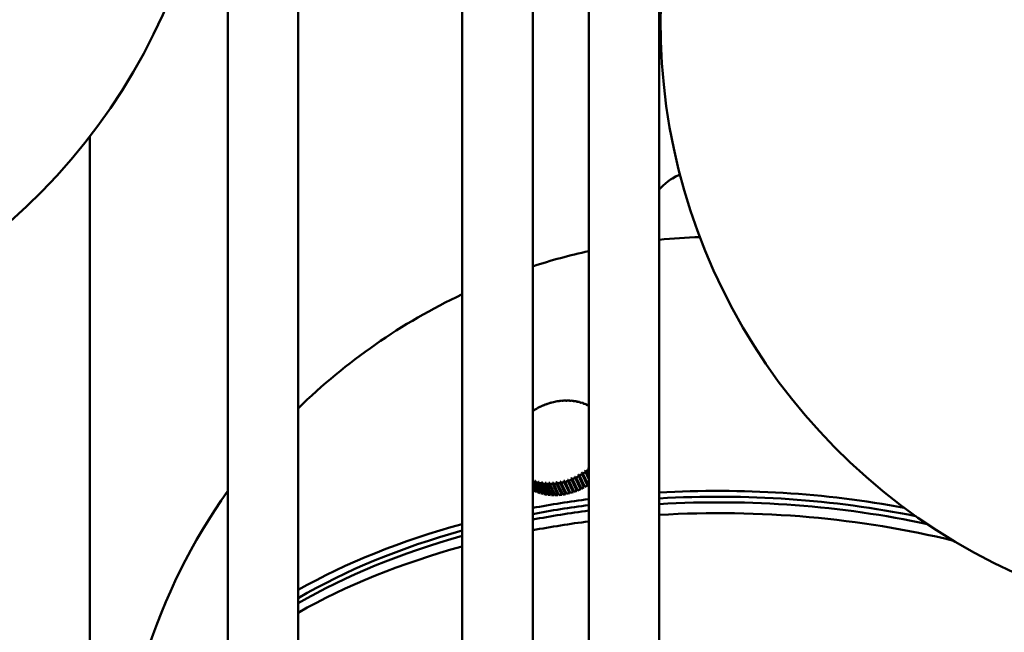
# Model space of a CAD drawing. Header units: millimetres. Extents: x 849 to 4035, y 828 to 3843.
# Tile 96 of 105: x 3681 to 3778, y 1499 to 1560. Entities that reach past the tile are written whole.
import ezdxf

# ---------------------------------------------------------------- set-up
doc = ezdxf.new("R2010")
doc.units = ezdxf.units.MM
doc.header["$LTSCALE"] = 15
doc.layers.add('Widoczne (ISO)', color=7, linetype='Continuous', lineweight=50)
doc.layers.add('Widoczne wąskie (ISO)', color=7, linetype='Continuous', lineweight=50)

msp = doc.modelspace()

# ---------------------------------------------------------------- linework, layer by layer
at = {"layer": 'Widoczne (ISO)'}
for p, q in [((3744.216, 1712.693), (3744.216, 1474.59)), ((3737.216, 1707.788), (3737.216, 1474.59)), ((3731.647, 1704.837), (3731.647, 1469.6)), ((3724.647, 1702.104), (3724.647, 1469.6)), ((3701.353, 1699.464), (3701.353, 1453.417)), ((3708.353, 1699.286), (3708.353, 1458.692)), ((3687.647, 1548.262), (3687.647, 1435.921)), ((3745.904, 1544.308), (3745.55, 1544.104)), ((3734.598, 1522.015), (3734.609, 1521.993)), ((3734.975, 1522.032), (3734.986, 1522.007)), ((3735.346, 1522.023), (3735.359, 1521.995)), ((3731.779, 1521.042), (3731.772, 1521.058)), ((3732.116, 1521.242), (3732.108, 1521.258)), ((3732.465, 1521.421), (3732.457, 1521.437)), ((3732.725, 1521.556), (3732.732, 1521.541)), ((3733.091, 1521.697), (3733.098, 1521.68)), ((3733.464, 1521.813), (3733.471, 1521.796)), ((3733.841, 1521.906), (3733.849, 1521.887)), ((3734.22, 1521.973), (3734.229, 1521.953)), ((3735.709, 1521.989), (3735.725, 1521.956)), ((3736.064, 1521.93), (3736.081, 1521.891)), ((3736.406, 1521.845), (3736.427, 1521.8)), ((3736.735, 1521.736), (3736.758, 1521.686)), ((3737.048, 1521.603), (3737.072, 1521.552)), ((3737.184, 1515.31), (3737.216, 1515.24)), ((3736.001, 1513.128), (3735.469, 1514.274)), ((3735.604, 1514.208), (3736.121, 1513.093)), ((3736.389, 1513.212), (3735.871, 1514.327)), ((3735.912, 1514.472), (3736.444, 1513.326)), ((3735.961, 1514.371), (3736.479, 1513.255)), ((3736.738, 1513.391), (3736.22, 1514.506)), ((3736.251, 1514.652), (3736.783, 1513.507)), ((3736.307, 1514.555), (3736.825, 1513.44)), ((3737.074, 1513.591), (3736.557, 1514.706)), ((3736.578, 1514.853), (3737.109, 1513.708)), ((3736.64, 1514.76), (3737.158, 1513.645)), ((3737.216, 1514.198), (3736.878, 1514.925)), ((3736.889, 1515.073), (3737.216, 1514.368)), ((3736.958, 1514.984), (3737.216, 1514.428)), ((3737.216, 1515.093), (3737.184, 1515.163)), ((3731.647, 1513.914), (3732.111, 1512.913)), ((3732.03, 1512.945), (3731.647, 1513.77)), ((3731.647, 1513.373), (3731.798, 1513.046)), ((3731.721, 1513.083), (3731.647, 1513.244)), ((3732.355, 1512.83), (3731.837, 1513.945)), ((3731.925, 1513.934), (3731.872, 1514.048)), ((3731.922, 1513.919), (3732.44, 1512.804)), ((3732.694, 1512.739), (3732.176, 1513.854)), ((3732.733, 1512.819), (3732.203, 1513.96)), ((3732.265, 1513.835), (3732.782, 1512.72)), ((3733.045, 1512.673), (3732.528, 1513.788)), ((3733.077, 1512.755), (3732.547, 1513.896)), ((3732.619, 1513.775), (3733.137, 1512.66)), ((3733.407, 1512.632), (3732.889, 1513.747)), ((3733.432, 1512.715), (3732.901, 1513.857)), ((3732.983, 1513.741), (3733.5, 1512.626)), ((3733.776, 1512.617), (3733.259, 1513.732)), ((3733.794, 1512.7), (3733.263, 1513.843)), ((3733.354, 1513.732), (3733.871, 1512.617)), ((3734.161, 1512.71), (3733.63, 1513.854)), ((3734.151, 1512.627), (3733.634, 1513.742)), ((3733.73, 1513.749), (3734.248, 1512.634)), ((3734.532, 1512.745), (3734, 1513.889)), ((3734.53, 1512.663), (3734.012, 1513.778)), ((3734.109, 1513.791), (3734.626, 1512.676)), ((3734.903, 1512.805), (3734.372, 1513.95)), ((3734.909, 1512.724), (3734.391, 1513.839)), ((3734.488, 1513.859), (3735.005, 1512.744)), ((3735.274, 1512.889), (3734.742, 1514.034)), ((3735.287, 1512.81), (3734.769, 1513.925)), ((3734.865, 1513.951), (3735.382, 1512.836)), ((3735.64, 1512.997), (3735.109, 1514.143)), ((3735.661, 1512.921), (3735.143, 1514.036)), ((3735.238, 1514.068), (3735.755, 1512.953)), ((3736.029, 1513.055), (3735.511, 1514.17)), ((3736.444, 1513.326), (3736.355, 1513.283)), ((3736.479, 1513.255), (3736.444, 1513.326)), ((3736.783, 1513.507), (3736.705, 1513.463)), ((3736.825, 1513.44), (3736.783, 1513.507)), ((3737.109, 1513.708), (3737.041, 1513.663)), ((3737.158, 1513.645), (3737.109, 1513.708)), ((3731.759, 1513.131), (3731.721, 1513.083)), ((3732.069, 1513.003), (3732.03, 1512.945)), ((3732.395, 1512.9), (3732.355, 1512.83)), ((3732.733, 1512.819), (3732.694, 1512.739)), ((3732.736, 1512.818), (3732.733, 1512.819)), ((3733.077, 1512.755), (3733.045, 1512.673)), ((3733.094, 1512.752), (3733.077, 1512.755)), ((3733.432, 1512.715), (3733.407, 1512.632)), ((3733.46, 1512.713), (3733.432, 1512.715)), ((3733.794, 1512.7), (3733.776, 1512.617)), ((3733.833, 1512.7), (3733.794, 1512.7)), ((3734.161, 1512.71), (3734.151, 1512.627)), ((3734.211, 1512.713), (3734.161, 1512.71)), ((3734.532, 1512.745), (3734.53, 1512.663)), ((3734.591, 1512.753), (3734.532, 1512.745)), ((3734.971, 1512.818), (3734.903, 1512.805)), ((3734.903, 1512.805), (3734.909, 1512.724)), ((3735.349, 1512.909), (3735.274, 1512.889)), ((3735.274, 1512.889), (3735.287, 1512.81)), ((3735.722, 1513.025), (3735.64, 1512.997)), ((3735.64, 1512.997), (3735.661, 1512.921)), ((3736.088, 1513.164), (3736.001, 1513.128)), ((3736.001, 1513.128), (3736.029, 1513.055))]:
    msp.add_line(p, q, dxfattribs=at)
for centre, radius, start, end in [((3640.148, 1584.92), 60, 171.26342, 8.73658), ((3804.356, 1559.517), 60, 171.26342, 8.73658), ((3750.146, 1478.547), 59.75, 91.82356, 95.69611), ((3750.146, 1478.547), 59.75, 102.49808, 108.03615), ((3750.146, 1478.547), 59.75, 115.26287, 134.3845), ((3750.146, 1478.547), 59.75, 144.74834, 180)]:
    msp.add_arc(centre, radius, start, end, dxfattribs=at)
for centre, major_axis, ratio, start_param, end_param in [((3750.146, 1541.45), (6.5, 0), 0.57735, 2.208879, 2.719799), ((3750.146, 1541.858), (-6, 0), 0.57735, 5.415816, 5.497787), ((3734.164, 1517.882), (4.535, 2.105), 0.788675, 1.129878, 1.188417), ((3735.475, 1514.951), (-0.505, 7.232), 0.26793, 0.197989, 0.213527), ((3735.571, 1514.958), (-0.505, 7.232), 0.26793, 0.197989, 0.213527), ((3734.164, 1517.882), (4.535, 2.105), 0.788675, 1.051338, 1.109877), ((3735.475, 1514.954), (-0.015, 7.25), 0.31052, 0.217563, 0.2331), ((3735.571, 1514.955), (-0.015, 7.25), 0.31052, 0.217563, 0.2331), ((3734.164, 1517.882), (4.535, 2.105), 0.788675, 0.972798, 1.031338), ((3735.476, 1514.958), (0.489, 7.233), 0.351195, 0.240603, 0.256141), ((3735.57, 1514.951), (0.489, 7.233), 0.351195, 0.240603, 0.256141), ((3734.164, 1517.882), (4.535, 2.105), 0.788675, 0.894258, 0.952798), ((3734.144, 1517.925), (-4.461, -2.07), 0.788675, 4.879621, 4.899956), ((3734.164, 1517.882), (4.535, 2.105), 0.788675, 1.679656, 1.738196), ((3735.565, 1514.981), (-3.943, 6.084), 0.108496, 6.11233, 6.127867), ((3735.479, 1514.93), (-3.556, 6.318), 0.060681, 6.117613, 6.13315), ((3734.144, 1517.925), (-4.461, -2.07), 0.788675, 4.801082, 4.821416), ((3734.164, 1517.882), (4.535, 2.105), 0.788675, 1.601117, 1.659656), ((3735.566, 1514.979), (-3.556, 6.318), 0.060681, 6.117613, 6.13315), ((3735.478, 1514.933), (-3.157, 6.526), 0.012492, 6.119885, 6.135422), ((3734.144, 1517.925), (-4.461, -2.07), 0.788675, 4.722542, 4.742876), ((3734.164, 1517.882), (4.535, 2.105), 0.788675, 1.522577, 1.581116), ((3735.568, 1514.976), (-3.157, 6.526), 0.012492, 6.119885, 6.135422), ((3735.477, 1514.936), (-2.747, 6.709), 0.035774, 0.148485, 0.164023), ((3734.144, 1517.925), (-4.461, -2.07), 0.788675, 4.644002, 4.664337), ((3734.164, 1517.882), (4.535, 2.105), 0.788675, 1.444037, 1.502576), ((3735.569, 1514.973), (-2.747, 6.709), 0.035774, 0.148485, 0.164023), ((3734.144, 1517.925), (-4.461, -2.07), 0.788675, 4.565462, 4.585797), ((3735.476, 1514.938), (-2.325, 6.867), 0.083819, 0.152207, 0.167744), ((3735.57, 1514.97), (-2.325, 6.867), 0.083819, 0.152207, 0.167744), ((3734.164, 1517.882), (4.535, 2.105), 0.788675, 1.365497, 1.424037), ((3734.144, 1517.925), (-4.461, -2.07), 0.788675, 4.486922, 4.507257), ((3735.475, 1514.942), (-1.89, 6.999), 0.131348, 0.158956, 0.174493), ((3735.571, 1514.967), (-1.89, 6.999), 0.131348, 0.158956, 0.174493), ((3734.164, 1517.882), (4.535, 2.105), 0.788675, 1.286957, 1.345497), ((3735.475, 1514.945), (-1.442, 7.105), 0.178067, 0.168785, 0.184322), ((3734.144, 1517.925), (-4.461, -2.07), 0.788675, 4.408383, 4.428717), ((3735.571, 1514.964), (-1.442, 7.105), 0.178067, 0.168785, 0.184322), ((3734.164, 1517.882), (4.535, 2.105), 0.788675, 1.208418, 1.266957), ((3735.475, 1514.948), (-0.981, 7.183), 0.223688, 0.181766, 0.197303), ((3734.144, 1517.925), (-4.461, -2.07), 0.788675, 4.329843, 4.350177), ((3735.571, 1514.961), (-0.981, 7.183), 0.223688, 0.181766, 0.197303), ((3734.144, 1517.925), (-4.461, -2.07), 0.788675, 4.251303, 4.271637), ((3734.144, 1517.925), (-4.461, -2.07), 0.788675, 4.172763, 4.193098), ((3734.144, 1517.925), (-4.461, -2.07), 0.788675, 4.094223, 4.114558), ((3735.477, 1514.961), (1.007, 7.18), 0.389706, 0.267232, 0.282769), ((3734.144, 1517.925), (-4.461, -2.07), 0.788675, 4.015683, 4.036018), ((3735.569, 1514.948), (1.007, 7.18), 0.389706, 0.267232, 0.282769), ((3734.164, 1517.882), (4.535, 2.105), 0.788675, 0.815718, 0.874258), ((3735.479, 1514.964), (1.537, 7.085), 0.425813, 0.297563, 0.313101), ((3734.144, 1517.925), (-4.461, -2.07), 0.788675, 3.937144, 3.957478), ((3735.567, 1514.945), (1.537, 7.085), 0.425813, 0.297563, 0.313101), ((3734.164, 1517.882), (4.535, 2.105), 0.788675, 0.737179, 0.795718), ((3735.48, 1514.967), (2.078, 6.946), 0.459296, 0.331695, 0.347232), ((3734.144, 1517.925), (-4.461, -2.07), 0.788675, 3.858604, 3.878938), ((3735.566, 1514.942), (2.078, 6.946), 0.459296, 0.331695, 0.347232), ((3734.164, 1517.882), (4.535, 2.105), 0.788675, 0.658639, 0.717178), ((3735.482, 1514.97), (2.626, 6.757), 0.489946, 0.369689, 0.385226), ((3734.144, 1517.925), (-4.461, -2.07), 0.788675, 3.780064, 3.800399), ((3735.564, 1514.939), (2.626, 6.757), 0.489946, 0.369689, 0.385226), ((3734.164, 1517.882), (4.535, 2.105), 0.788675, 0.580099, 0.638638), ((3735.485, 1514.973), (3.178, 6.516), 0.517576, 0.411557, 0.427094), ((3734.144, 1517.925), (-4.461, -2.07), 0.788675, 3.701524, 3.721859), ((3735.561, 1514.936), (-3.178, -6.516), 0.517576, 3.553149, 3.568687), ((3734.164, 1517.882), (4.535, 2.105), 0.788675, 0.535936, 0.560099), ((3734.164, 1517.882), (4.535, 2.105), 0.788675, 1.758196, 1.768256), ((3735.481, 1514.927), (-3.943, 6.084), 0.108496, 6.11233, 6.127867), ((3734.144, 1517.925), (4.461, 2.07), 0.788675, 5.036701, 5.057036), ((3735.486, 1514.923), (-4.682, 5.535), 0.201828, 4.586107, 4.601644), ((3735.56, 1514.986), (4.682, -5.535), 0.201828, 1.45391, 1.460051), ((3734.144, 1517.925), (4.461, 2.07), 0.788675, 4.644002, 4.664337), ((3735.477, 1514.936), (-2.747, 6.709), 0.035774, 1.654924, 1.670461), ((3735.569, 1514.973), (2.747, -6.709), 0.035774, 4.796516, 4.812054), ((3734.164, 1517.882), (-4.535, -2.105), 0.788675, 1.522577, 1.581116), ((3734.144, 1517.925), (4.461, 2.07), 0.788675, 4.722542, 4.742876), ((3735.478, 1514.933), (-3.157, 6.526), 0.012492, 4.613446, 4.628984), ((3735.568, 1514.976), (3.157, -6.526), 0.012492, 1.471854, 1.487391), ((3734.164, 1517.882), (-4.535, -2.105), 0.788675, 1.601117, 1.659656), ((3734.144, 1517.925), (4.461, 2.07), 0.788675, 4.801082, 4.821416), ((3735.479, 1514.93), (-3.556, 6.318), 0.060681, 4.611175, 4.626712), ((3735.566, 1514.979), (3.556, -6.318), 0.060681, 1.469582, 1.485119), ((3734.164, 1517.882), (-4.535, -2.105), 0.788675, 1.679656, 1.738196), ((3734.144, 1517.925), (4.461, 2.07), 0.788675, 4.879621, 4.899956), ((3735.481, 1514.927), (-3.943, 6.084), 0.108496, 4.605891, 4.621429), ((3735.565, 1514.981), (3.943, -6.084), 0.108496, 1.464299, 1.479836), ((3734.164, 1517.882), (-4.535, -2.105), 0.788675, 1.758196, 1.816736), ((3734.144, 1517.925), (4.461, 2.07), 0.788675, 4.958161, 4.978496), ((3735.483, 1514.925), (-4.318, 5.824), 0.155642, 4.597556, 4.613093), ((3735.563, 1514.984), (4.318, -5.824), 0.155642, 1.455964, 1.471501), ((3734.164, 1517.882), (-4.535, -2.105), 0.788675, 1.836736, 1.895276), ((3734.164, 1517.882), (-4.535, -2.105), 0.788675, 0.671578, 0.717178), ((3735.48, 1514.967), (2.078, 6.946), 0.459296, 1.838133, 1.85367), ((3734.144, 1517.925), (4.461, 2.07), 0.788675, 3.858604, 3.878938), ((3735.566, 1514.942), (-2.078, -6.946), 0.459296, 4.979726, 4.995263), ((3734.164, 1517.882), (-4.535, -2.105), 0.788675, 0.737179, 0.795718), ((3735.479, 1514.964), (1.537, 7.085), 0.425813, 1.804002, 1.819539), ((3734.144, 1517.925), (4.461, 2.07), 0.788675, 3.937144, 3.957478), ((3735.567, 1514.945), (-1.537, -7.085), 0.425813, 4.945594, 4.961132), ((3734.164, 1517.882), (-4.535, -2.105), 0.788675, 0.815718, 0.874258), ((3735.477, 1514.961), (1.007, 7.18), 0.389706, 1.77367, 1.789207), ((3734.144, 1517.925), (4.461, 2.07), 0.788675, 4.015683, 4.036018), ((3735.569, 1514.948), (-1.007, -7.18), 0.389706, 4.915263, 4.9308), ((3734.164, 1517.882), (-4.535, -2.105), 0.788675, 0.894258, 0.952798), ((3735.476, 1514.958), (0.489, 7.233), 0.351195, 1.747042, 1.762579), ((3734.144, 1517.925), (4.461, 2.07), 0.788675, 4.094223, 4.114558), ((3735.57, 1514.951), (-0.489, -7.233), 0.351195, 4.888634, 4.904172), ((3734.164, 1517.882), (-4.535, -2.105), 0.788675, 0.972798, 1.031338), ((3734.144, 1517.925), (4.461, 2.07), 0.788675, 4.172763, 4.193098), ((3735.475, 1514.954), (-0.015, 7.25), 0.31052, 1.724001, 1.739539), ((3735.571, 1514.955), (0.015, -7.25), 0.31052, 4.865594, 4.881131), ((3734.164, 1517.882), (-4.535, -2.105), 0.788675, 1.051338, 1.109877), ((3734.144, 1517.925), (4.461, 2.07), 0.788675, 4.251303, 4.271637), ((3735.475, 1514.951), (-0.505, 7.232), 0.26793, 1.704428, 1.719965), ((3735.571, 1514.958), (0.505, -7.232), 0.26793, 4.84602, 4.861558), ((3734.164, 1517.882), (-4.535, -2.105), 0.788675, 1.129878, 1.188417), ((3734.144, 1517.925), (4.461, 2.07), 0.788675, 4.329843, 4.350177), ((3735.475, 1514.948), (-0.981, 7.183), 0.223688, 1.688204, 1.703741), ((3735.571, 1514.961), (0.981, -7.183), 0.223688, 4.829797, 4.845334), ((3734.164, 1517.882), (-4.535, -2.105), 0.788675, 1.208418, 1.266957), ((3734.144, 1517.925), (4.461, 2.07), 0.788675, 4.408383, 4.428717), ((3735.475, 1514.945), (-1.442, 7.105), 0.178067, 1.675223, 1.690761), ((3735.571, 1514.964), (1.442, -7.105), 0.178067, 4.816816, 4.832353), ((3734.164, 1517.882), (-4.535, -2.105), 0.788675, 1.286957, 1.345497), ((3734.144, 1517.925), (4.461, 2.07), 0.788675, 4.486922, 4.507257), ((3735.475, 1514.942), (-1.89, 6.999), 0.131348, 1.665395, 1.680932), ((3735.571, 1514.967), (1.89, -6.999), 0.131348, 4.806987, 4.822524), ((3734.164, 1517.882), (-4.535, -2.105), 0.788675, 1.365497, 1.424037), ((3734.144, 1517.925), (4.461, 2.07), 0.788675, 4.565462, 4.585797), ((3735.476, 1514.938), (-2.325, 6.867), 0.083819, 1.658645, 1.674182), ((3735.57, 1514.97), (2.325, -6.867), 0.083819, 4.800238, 4.815775), ((3734.164, 1517.882), (-4.535, -2.105), 0.788675, 1.444037, 1.502576), ((3734.682, 1516.767), (-4.535, -2.105), 0.788675, 1.522577, 1.581116), ((3734.682, 1516.767), (-4.535, -2.105), 0.788675, 1.601117, 1.659656), ((3734.682, 1516.767), (-4.535, -2.105), 0.788675, 1.679656, 1.738196), ((3734.682, 1516.767), (-4.535, -2.105), 0.788675, 1.758196, 1.772284), ((3750.146, 1478.547), (-59.75, 0), 0.57735, 4.399103, 4.811805), ((3734.682, 1516.767), (-4.535, -2.105), 0.788675, 0.540358, 0.560099), ((3734.682, 1516.767), (-4.535, -2.105), 0.788675, 0.580099, 0.638638), ((3734.682, 1516.767), (-4.535, -2.105), 0.788675, 0.658639, 0.717178), ((3734.682, 1516.767), (-4.535, -2.105), 0.788675, 0.737179, 0.795718), ((3734.682, 1516.767), (-4.535, -2.105), 0.788675, 0.815718, 0.874258), ((3734.682, 1516.767), (-4.535, -2.105), 0.788675, 0.894258, 0.952798), ((3734.682, 1516.767), (-4.535, -2.105), 0.788675, 0.972798, 1.031338), ((3734.682, 1516.767), (-4.535, -2.105), 0.788675, 1.051338, 1.109877), ((3734.682, 1516.767), (-4.535, -2.105), 0.788675, 1.129878, 1.188417), ((3734.682, 1516.767), (-4.535, -2.105), 0.788675, 1.208418, 1.266957), ((3734.682, 1516.767), (-4.535, -2.105), 0.788675, 1.286957, 1.345497), ((3734.682, 1516.767), (-4.535, -2.105), 0.788675, 1.365497, 1.424037), ((3734.682, 1516.767), (-4.535, -2.105), 0.788675, 1.444037, 1.502576), ((3750.146, 1478.547), (58.75, 0), 0.57735, 1.231295, 1.67191), ((3750.146, 1478.547), (-59.75, 0), 0.57735, 4.930522, 5.027179), ((3750.146, 1478.547), (58.75, 0), 0.57735, 1.792704, 1.891134), ((3750.146, 1478.547), (-59.75, 0), 0.57735, 5.153309, 5.487045), ((3750.146, 1478.547), (58.75, 0), 0.57735, 2.019764, 2.36225)]:
    msp.add_ellipse(centre, major_axis=major_axis, ratio=ratio, start_param=start_param, end_param=end_param, dxfattribs=at)
at = {"layer": 'Widoczne wąskie (ISO)'}
for centre, major_axis, start_param, end_param in [((3750.146, 1477.836), (-59.011, 0), 4.353753, 4.813055), ((3750.146, 1477.836), (-59.011, 0), 4.9333, 5.031262), ((3750.146, 1476.457), (59.537, 0), 1.168588, 1.670569), ((3750.146, 1476.457), (59.537, 0), 1.789723, 1.886753), ((3750.146, 1477.836), (-59.011, 0), 5.15923, 5.499382), ((3750.146, 1476.457), (59.537, 0), 2.013407, 2.348963)]:
    msp.add_ellipse(centre, major_axis=major_axis, ratio=0.57735, start_param=start_param, end_param=end_param, dxfattribs=at)

doc.saveas('drawing.dxf')
